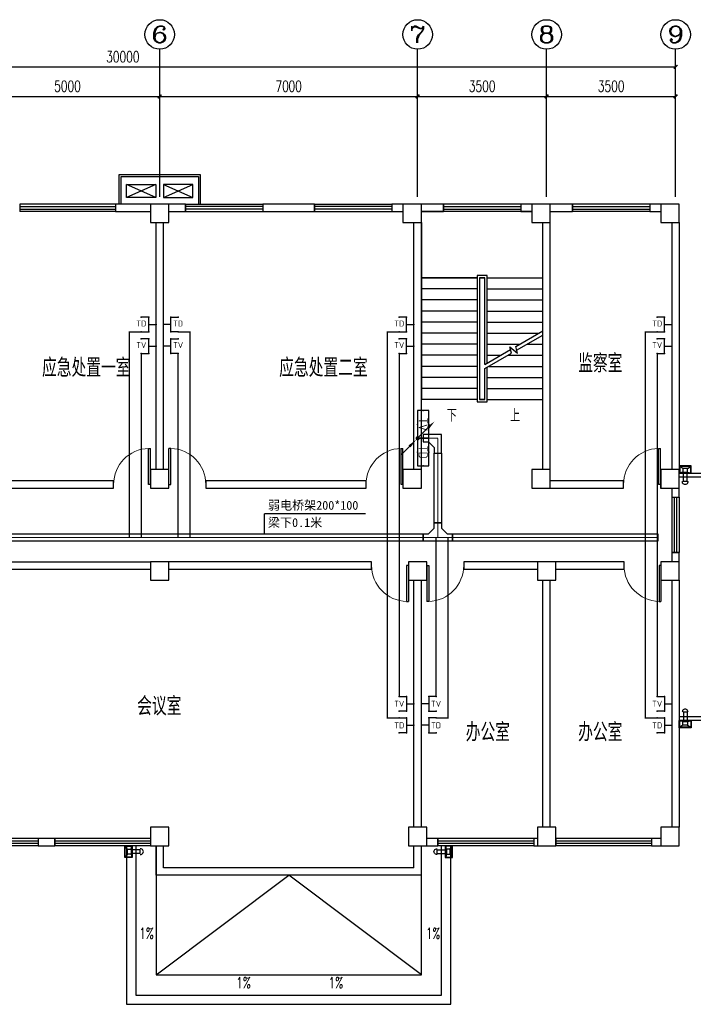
# Model space of a CAD drawing. Extents: x 427948 to 764348, y 274849 to 601549.
# Tile 185 of 212: x 717749 to 736030, y 473479 to 500180. Entities that reach past the tile are written whole.
import ezdxf
from ezdxf.enums import TextEntityAlignment as Align

# ---------------------------------------------------------------- set-up
doc = ezdxf.new("R2010")
doc.units = 0
doc.header["$LTSCALE"] = 1000
doc.header["$MEASUREMENT"] = 0
doc.layers.get('0').update_dxf_attribs({"linetype": 'CONTINUOUS'})
doc.layers.get('Defpoints').update_dxf_attribs({"linetype": 'CONTINUOUS'})
for name, color, linetype in [('AXIS', 3, 'CONTINUOUS'), ('AXIS_TEXT', 7, 'CONTINUOUS'), ('CABLETRAY', 4, 'CONTINUOUS'), ('COLUMN', 9, 'CONTINUOUS'), ('DIM_SYMB', 3, 'CONTINUOUS'), ('EQUIP-照明', 3, 'CONTINUOUS'), ('EQUIP-箱柜', 3, 'CONTINUOUS'), ('EQUIP-通讯', 3, 'CONTINUOUS'), ('LWIRE', 4, 'CONTINUOUS'), ('PUB_DIM', 3, 'CONTINUOUS'), ('PUB_TEXT', 7, 'CONTINUOUS'), ('STAIR', 3, 'CONTINUOUS'), ('WALL', 2, 'CONTINUOUS'), ('WINDOW', 4, 'CONTINUOUS'), ('WIRE-动力', 2, 'CONTINUOUS'), ('WIRE-电视', 5, 'TG_TV'), ('WIRE-网络', 6, 'TG_TD'), ('可见线', 3, 'CONTINUOUS'), ('水斗', 6, 'CONTINUOUS'), ('空调管', 8, 'CONTINUOUS')]:
    doc.layers.add(name, color=color, linetype=linetype)
doc.styles.add('_HZTXT', font='txt.shx', dxfattribs={"width": 0.8, "bigfont": 'HZTXT.shx'})
doc.styles.add('_TCH_AXIS', font='COMPLEX', dxfattribs={"bigfont": 'GBCBIG'})
doc.styles.add('_TCH_DIM', font='SIMPLEX', dxfattribs={"bigfont": 'GBCBIG'})
doc.styles.add('_TCH_DIM_T3', font='SIMPLEX', dxfattribs={"width": 0.705882, "bigfont": 'GBCBIG'})
doc.styles.add('_TEL_ATTDEF', font='GBENOR', dxfattribs={"width": 0.8, "height": 3, "bigfont": 'GBCBIG'})
doc.styles.add('_TEL_DIM', font='SIMPLEX', dxfattribs={"width": 0.8, "height": 3.5, "bigfont": 'HZTXT'})
doc.styles.add('COMPLEX', font='COMPLEX')
doc.styles.add('DIM_FONT', font='SIMPLEX.shx', dxfattribs={"width": 0.8})
doc.styles.get("Standard").update_dxf_attribs({"font": 'txt.shx'})
doc.styles.add('TG_LINETYPE', font='SIMPLEX', dxfattribs={"width": 0.8, "height": 3, "bigfont": 'HZTXT'})
doc.styles.add('宋体', font='txt', dxfattribs={"width": 0.75})
doc.linetypes.add('TG_TD', pattern='A,2,-0.78,["TD",TG_LINETYPE,S=0.1,R=0,X=-0.62,Y=-0.15],0', length=2.78)
doc.linetypes.add('TG_TV', pattern='A,2,-0.76,["TV",TG_LINETYPE,S=0.1,R=0,X=-0.6,Y=-0.15],0', length=2.8)
doc.dimstyles.new('_TCH_ARCH&&100', dxfattribs={"dimtxt": 297.5, "dimasz": 100, "dimexe": 250, "dimexo": 300, "dimgap": 126.25, "dimtad": 1, "dimdec": 0, "dimzin": 0, "dimdsep": 46, "dimtxsty": '_TCH_DIM_T3', "dimblk": 'ARCHTICK', "dimcen": 0.09, "dimclrt": 7, "dimazin": 2, "dimtfac": 1, "dimtdec": 0, "dimtix": 1, "dimtmove": 2, "dimatfit": 3, "dimfxl": 1, "dimtolj": 1, "dimtzin": 0, "dimarcsym": 0})

# ---------------------------------------------------------------- blocks, each defined once
blk = doc.blocks.new('$equip$00002701')
for p, q in [((-0.75, 0.6), (-0.75, 0)), ((0.75, 0.6), (-0.75, 0.6)), ((0.75, 0), (0.75, 0.6)), ((-0.75, 0), (0.75, 0))]:
    blk.add_line(p, q)
at = {"const_width": 0.04}
blk.add_lwpolyline([(-0.75, 0.6), (-0.75, 0), (0.75, 0), (0.75, 0.6), (-0.75, 0.6), (-0.75, 0)], dxfattribs=at)
for p in [(0, 0.6), (-0.75, 0.3), (0, 0), (0.75, 0.3)]:
    blk.add_point(p)
at = {"color": 7}
blk.add_attdef('$TEXT$', text='', height=0.5, dxfattribs=at).set_placement((0, 0.3), align=Align.MIDDLE_CENTER)
at = {"color": 7, "style": '_TEL_DIM', "flags": 1}
for tag in ['A', 'REMARK']:
    blk.add_attdef(tag, text='', height=0.00002, dxfattribs=at).set_placement((0, 0), align=Align.MIDDLE_CENTER)
blk = doc.blocks.new('$TelecSys$00000081')
for p, q in [((0.104, 0.104), (0.104, 0.104)), ((-1.15, -1.15), (-0.55, -0.55)), ((-0.104, -0.104), (-0.104, -0.104))]:
    blk.add_line(p, q)
at = {"const_width": 0.142}
blk.add_lwpolyline([(0.071, 0, 1), (-0.071, 0, 1)], format="xyb", close=True, dxfattribs=at)
blk.add_solid([(-0.62, -0.48), (-0.48, -0.62), (-0.1, -0.1)])
at = {"width": 0.8, "flags": 9}
blk.add_attdef('A', (0, 0), '', height=0.00002, rotation=180, dxfattribs=at)
blk = doc.blocks.new('$equip$00001802')
for p, q in [((-0.5, 0.499), (-0.5, 0.999)), ((0.5, 0.999), (0.5, 0.499)), ((0.5, 0.499), (-0.5, 0.499)), ((0, 0.5), (0, 0))]:
    blk.add_line(p, q)
for p in [(-0.5, 0.999), (0.5, 0.999), (-0.5, 0.499), (0, 0), (0.5, 0.499)]:
    blk.add_point(p)
at = {"color": 7, "style": '_TEL_DIM'}
blk.add_attdef('$TEXT$', text='', height=0.4, dxfattribs=at).set_placement((0, 0.999), align=Align.MIDDLE_CENTER)
at = {"color": 7, "style": '_TEL_DIM', "flags": 1}
blk.add_attdef('A', text='', height=0.00002, dxfattribs=at).set_placement((0, 0), align=Align.MIDDLE_CENTER)
blk = doc.blocks.new('$equip$00002670')
for p, q in [((-0.5, 0.499), (-0.5, 0.999)), ((0.5, 0.999), (0.5, 0.499)), ((0.5, 0.499), (-0.5, 0.499)), ((0, 0.5), (0, 0))]:
    blk.add_line(p, q)
for p in [(-0.5, 0.999), (0.5, 0.999), (-0.5, 0.499), (0, 0), (0.5, 0.499)]:
    blk.add_point(p)
at = {"color": 7, "style": '_TEL_DIM'}
blk.add_attdef('$TEXT$', text='', height=0.4, dxfattribs=at).set_placement((0, 0.999), align=Align.MIDDLE_CENTER)
at = {"color": 7, "style": '_TEL_DIM', "flags": 1}
blk.add_attdef('A', text='', height=0.000025, dxfattribs=at).set_placement((0, 0), align=Align.MIDDLE_CENTER)
blk = doc.blocks.new('$TelecSys$00000079')
for p, q in [((0.7, 0.7), (0, 0)), ((0.104, 0.104), (0.104, 0.104)), ((-0.104, -0.104), (-0.104, -0.104))]:
    blk.add_line(p, q)
at = {"const_width": 0.142}
blk.add_lwpolyline([(-0.071, 0, 1), (0.071, 0, 1)], format="xyb", close=True, dxfattribs=at)
blk.add_solid([(0.63, 0.77), (0.77, 0.63), (1.15, 1.15)])
at = {"width": 0.8, "flags": 9}
blk.add_attdef('A', (0, 0), '', height=0.00002, dxfattribs=at)
blk = doc.blocks.new('ADFGSFG')
at = {"layer": '空调管'}
for p, q in [((1422, -102), (622, 248)), ((1422, 248), (622, -102))]:
    blk.add_line(p, q, dxfattribs=at)
blk.add_lwpolyline([(622, 248), (1422, 248), (1422, -102), (622, -102), (622, 248)], dxfattribs=at)
blk = doc.blocks.new('_L1WAO')
for p, q in [((0, 180), (-320, 180)), ((-320, 180), (-320, 0)), ((-320, 0), (0, 0)), ((-224, 116), (-310, 170)), ((-10, 170), (-310, 170)), ((-310, 170), (-310, 10)), ((-310, 170), (-310, 170)), ((-224, 26), (-310, 10)), ((-310, 10), (-10, 10)), ((-310, 10), (-310, 10)), ((-96, 116), (-224, 116)), ((-224, 116), (-224, 26)), ((-224, 26), (-96, 26)), ((-96, 116), (-10, 170)), ((-96, 26), (-96, 116)), ((-96, 26), (-10, 10)), ((-10, 170), (-10, 170)), ((-10, 10), (-10, 170)), ((-10, 10), (-10, 10)), ((0, 0), (0, 180))]:
    blk.add_line(p, q)
at = {"style": 'DIM_FONT', "width": 0.8, "flags": 9}
for tag in ['XSIZE', 'YSIZE']:
    blk.add_attdef(tag, (0, 0), '', height=0.5, dxfattribs=at)
blk = doc.blocks.new('xcdsf')
at = {"layer": '水斗'}
for p, q in [((151845, -1119066), (151845, -1119386)), ((151856, -1119077), (151856, -1119376)), ((151915, -1119290), (151856, -1119376)), ((151915, -1119162), (151915, -1119290)), ((151915, -1119290), (152015, -1119290)), ((152265, -1119175), (152045, -1119175)), ((152265, -1119275), (152045, -1119275)), ((152245, -1119175), (152065, -1119175)), ((152245, -1119275), (152065, -1119275)), ((152265, -1119177), (152265, -1119277)), ((151845, -1119386), (152045, -1119386)), ((151856, -1119376), (152033, -1119376)), ((151856, -1119376), (151856, -1119376))]:
    blk.add_line(p, q, dxfattribs=at)
at = {"layer": '水斗', "extrusion": (0, 0, -1)}
blk.add_ellipse((152265, -1119227), major_axis=(86.9, 0), ratio=0.900657, start_param=4.712389, end_param=7.853982, dxfattribs=at)
at = {"layer": '水斗', "yscale": 1.110299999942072, "rotation": 90}
blk.add_blockref('_L1WAO', (152045, -1119066), dxfattribs=at)
blk = doc.blocks.new('_ArchTick')
at = {"color": 0, "linetype": 'ByBlock', "const_width": 0.4}
blk.add_lwpolyline([(-0.5, -0.5), (0.5, 0.5)], dxfattribs=at)
blk = doc.blocks.new('*D116')
at = {"layer": 'AXIS', "color": 0, "lineweight": -2}
for p, q in [((716549, 497209), (716549, 498350)), ((721549, 497209), (721549, 498350)), ((716549, 498100), (721549, 498100))]:
    blk.add_line(p, q, dxfattribs=at)
at = {"layer": 'Defpoints', "color": 0}
for p in [(721549, 498100), (716549, 496909), (721549, 496909)]:
    blk.add_point(p, dxfattribs=at)
at = {"layer": 'AXIS', "color": 0, "lineweight": -2, "xscale": 100, "yscale": 100, "zscale": 100, "rotation": 180}
blk.add_blockref('_ArchTick', (716549, 498100), dxfattribs=at)
at = {"layer": 'AXIS', "color": 0, "lineweight": -2, "xscale": 100, "yscale": 100, "zscale": 100}
blk.add_blockref('_ArchTick', (721549, 498100), dxfattribs=at)
at = {"layer": 'AXIS', "color": 7, "insert": (719049, 498375), "char_height": 297.5, "attachment_point": 5, "style": '_TCH_DIM_T3'}
blk.add_mtext('\\A1;5000', dxfattribs=at)
blk = doc.blocks.new('*D117')
at = {"layer": 'AXIS', "color": 0, "lineweight": -2}
for p, q in [((721549, 497209), (721549, 498350)), ((728549, 497209), (728549, 498350)), ((721549, 498100), (728549, 498100))]:
    blk.add_line(p, q, dxfattribs=at)
at = {"layer": 'Defpoints', "color": 0}
for p in [(728549, 498100), (721549, 496909), (728549, 496909)]:
    blk.add_point(p, dxfattribs=at)
at = {"layer": 'AXIS', "color": 0, "lineweight": -2, "xscale": 100, "yscale": 100, "zscale": 100, "rotation": 180}
blk.add_blockref('_ArchTick', (721549, 498100), dxfattribs=at)
at = {"layer": 'AXIS', "color": 0, "lineweight": -2, "xscale": 100, "yscale": 100, "zscale": 100}
blk.add_blockref('_ArchTick', (728549, 498100), dxfattribs=at)
at = {"layer": 'AXIS', "color": 7, "insert": (725049, 498375), "char_height": 297.5, "attachment_point": 5, "style": '_TCH_DIM_T3'}
blk.add_mtext('\\A1;7000', dxfattribs=at)
blk = doc.blocks.new('*D118')
at = {"layer": 'AXIS', "color": 0, "lineweight": -2}
for p, q in [((728549, 497209), (728549, 498350)), ((732049, 497209), (732049, 498350)), ((728549, 498100), (732049, 498100))]:
    blk.add_line(p, q, dxfattribs=at)
at = {"layer": 'Defpoints', "color": 0}
for p in [(732049, 498100), (728549, 496909), (732049, 496909)]:
    blk.add_point(p, dxfattribs=at)
at = {"layer": 'AXIS', "color": 0, "lineweight": -2, "xscale": 100, "yscale": 100, "zscale": 100, "rotation": 180}
blk.add_blockref('_ArchTick', (728549, 498100), dxfattribs=at)
at = {"layer": 'AXIS', "color": 0, "lineweight": -2, "xscale": 100, "yscale": 100, "zscale": 100}
blk.add_blockref('_ArchTick', (732049, 498100), dxfattribs=at)
at = {"layer": 'AXIS', "color": 7, "insert": (730299, 498375), "char_height": 297.5, "attachment_point": 5, "style": '_TCH_DIM_T3'}
blk.add_mtext('\\A1;3500', dxfattribs=at)
blk = doc.blocks.new('*D119')
at = {"layer": 'AXIS', "color": 0, "lineweight": -2}
for p, q in [((732049, 497209), (732049, 498350)), ((735549, 497209), (735549, 498350)), ((732049, 498100), (735549, 498100))]:
    blk.add_line(p, q, dxfattribs=at)
at = {"layer": 'Defpoints', "color": 0}
for p in [(735549, 498100), (732049, 496909), (735549, 496909)]:
    blk.add_point(p, dxfattribs=at)
at = {"layer": 'AXIS', "color": 0, "lineweight": -2, "xscale": 100, "yscale": 100, "zscale": 100, "rotation": 180}
blk.add_blockref('_ArchTick', (732049, 498100), dxfattribs=at)
at = {"layer": 'AXIS', "color": 0, "lineweight": -2, "xscale": 100, "yscale": 100, "zscale": 100}
blk.add_blockref('_ArchTick', (735549, 498100), dxfattribs=at)
at = {"layer": 'AXIS', "color": 7, "insert": (733799, 498375), "char_height": 297.5, "attachment_point": 5, "style": '_TCH_DIM_T3'}
blk.add_mtext('\\A1;3500', dxfattribs=at)
blk = doc.blocks.new('*D120')
at = {"layer": 'AXIS', "color": 0, "lineweight": -2}
for p, q in [((705549, 497209), (705549, 499150)), ((735549, 497209), (735549, 499150)), ((705549, 498900), (735549, 498900))]:
    blk.add_line(p, q, dxfattribs=at)
at = {"layer": 'Defpoints', "color": 0}
for p in [(735549, 498900), (705549, 496909), (735549, 496909)]:
    blk.add_point(p, dxfattribs=at)
at = {"layer": 'AXIS', "color": 0, "lineweight": -2, "xscale": 100, "yscale": 100, "zscale": 100, "rotation": 180}
blk.add_blockref('_ArchTick', (705549, 498900), dxfattribs=at)
at = {"layer": 'AXIS', "color": 0, "lineweight": -2, "xscale": 100, "yscale": 100, "zscale": 100}
blk.add_blockref('_ArchTick', (735549, 498900), dxfattribs=at)
at = {"layer": 'AXIS', "color": 7, "insert": (720549, 499175), "char_height": 297.5, "attachment_point": 5, "style": '_TCH_DIM_T3'}
blk.add_mtext('\\A1;30000', dxfattribs=at)
blk = doc.blocks.new('$TCHSYS$WIN2D')
for p, q in [((-0.5, 0.5), (0.5, 0.5)), ((-0.5, 0.5), (-0.5, -0.5)), ((0.5, 0.5), (0.5, -0.5)), ((0.5, 0.167), (-0.5, 0.167)), ((0.5, -0.167), (-0.5, -0.167)), ((-0.5, -0.5), (0.5, -0.5))]:
    blk.add_line(p, q)
blk = doc.blocks.new('_FZHK')
blk.add_lwpolyline([(-0.5, -0.5), (0.5, -0.5), (0.5, 0.5), (-0.5, 0.5)], close=True)
blk = doc.blocks.new('$DorLib2D$00000001')
for p, q in [((0.45, 0.975), (0.5, 0.975)), ((0.45, 0), (0.45, 0.975)), ((0.5, 0), (0.5, 0.975)), ((0.5, 0), (0.45, 0))]:
    blk.add_line(p, q)
at = {"lineweight": 13}
blk.add_arc((0.475, 0), 0.975, 91.4693, 180, dxfattribs=at)
blk = doc.blocks.new('_AXISO')
blk.add_circle((0, 0), 0.5)
at = {"layer": 'AXIS_TEXT', "style": 'COMPLEX', "width": 1.041667}
blk.add_attdef('A', text='', height=0.56, dxfattribs=at).set_placement((-0.25, -0.28), (0.25, -0.28), align=Align.FIT)

msp = doc.modelspace()

# ---------------------------------------------------------------- linework, layer by layer
at = {"layer": 'AXIS'}
for p, q in [((721549.4, 495380), (721549.4, 499380)), ((728549.4, 495380), (728549.4, 499380)), ((732049.4, 495380), (732049.4, 499380)), ((735549.4, 495380), (735549.4, 499380))]:
    msp.add_line(p, q, dxfattribs=at)
at = {"layer": 'CABLETRAY'}
for p, q in [((729197.7, 488928.9), (728697.7, 488928.9)), ((728697.7, 488928.9), (728697.7, 488728.9)), ((729197.7, 488428.9), (729197.7, 488928.9)), ((728697.7, 488728.9), (728847.7, 488728.9)), ((728847.7, 488728.9), (728997.7, 488578.9)), ((728997.7, 488578.9), (728997.7, 488428.9)), ((728997.7, 486536.8), (728997.7, 488428.9)), ((728997.7, 488428.9), (729197.7, 488428.9)), ((728997.7, 488428.9), (729197.7, 488428.9)), ((729197.7, 488428.9), (729197.7, 486536.8)), ((729197.7, 486536.8), (728997.7, 486536.8)), ((728997.7, 486386.8), (728997.7, 486536.8)), ((728997.7, 486536.8), (729197.7, 486536.8)), ((729197.7, 486536.8), (729197.7, 486386.8)), ((714193.7, 486236.8), (728697.7, 486236.8)), ((728697.7, 486036.8), (728697.7, 486236.8)), ((728697.7, 486236.8), (728847.7, 486236.8)), ((728697.7, 486236.8), (728697.7, 486036.8)), ((728847.7, 486236.8), (728997.7, 486386.8)), ((729197.7, 486386.8), (729347.7, 486236.8)), ((729347.7, 486236.8), (729497.7, 486236.8)), ((729497.7, 486036.8), (729497.7, 486236.8)), ((729497.7, 486236.8), (735066.5, 486236.8)), ((729497.7, 486236.8), (729497.7, 486036.8)), ((735066.5, 486236.8), (735066.5, 486036.8)), ((728697.7, 486036.8), (714193.7, 486036.8)), ((729497.7, 486036.8), (728697.7, 486036.8)), ((735066.5, 486036.8), (729497.7, 486036.8))]:
    msp.add_line(p, q, dxfattribs=at)
at = {"layer": 'DIM_SYMB'}
for points in [[(729436.9, 489728.9, 0, 0, 0), (729436.9, 494078.9, 0, 0, 0), (731161.9, 494078.9, 0, 0, 0), (731161.9, 491678.9, 80, 0, 0), (731161.9, 491378.9, 0, 0, 0)], [(731161.9, 489728.9, 0, 0, 0), (731161.9, 490778.9, 80, 0, 0), (731161.9, 491078.9, 0, 0, 0)], [(736798.8, 486492.3, 0, 0, 0), (736166.8, 487055.1, 80, 0, 0), (735942.7, 487254.6, 0, 0, 0)], [(736798.8, 482565.5, 0, 0, 0), (736166.8, 482002.7, 80, 0, 0), (735942.7, 481803.2, 0, 0, 0)], [(721190.1, 475892.3, 0, 0, 0), (721190.1, 477009.2, 80, 0, 0), (721190.1, 477309.2, 0, 0, 0)], [(728908.6, 475892.3, 0, 0, 0), (728908.6, 477009.2, 80, 0, 0), (728908.6, 477309.2, 0, 0, 0)], [(723287, 474092.2, 0, 0, 0), (722170.1, 474092.2, 80, 0, 0), (721870.1, 474092.2, 0, 0, 0)], [(726811.7, 474092.2, 0, 0, 0), (727928.6, 474092.2, 80, 0, 0), (728228.6, 474092.2, 0, 0, 0)]]:
    msp.add_lwpolyline(points, format="xyseb", dxfattribs=at)
at = {"layer": 'EQUIP-照明'}
for p in [(727134.7, 486780.9), (724390.1, 486236.8)]:
    msp.add_line(p, (724390.1, 486780.9), dxfattribs=at)
at = {"layer": 'PUB_DIM'}
for p in [(721449.4, 474278.9), (728649.4, 474278.9)]:
    msp.add_line(p, (725049.4, 476978.9), dxfattribs=at)
for points in [[(720649.4, 477778.9), (720649.4, 473478.9), (729449.4, 473478.9), (729449.4, 477778.9)], [(720899.4, 477778.9), (720899.4, 473728.9), (729199.4, 473728.9), (729199.4, 477778.9)], [(721449.4, 477778.9), (721449.4, 474278.9), (728649.4, 474278.9), (728649.4, 477778.9)]]:
    msp.add_lwpolyline(points, dxfattribs=at)
at = {"layer": 'STAIR'}
for p, q in [((731649.4, 494978.9), (728649.4, 494978.9)), ((728649.4, 494678.9), (728649.4, 493178.9)), ((731949.4, 493178.9), (731949.4, 494678.9)), ((728649.4, 493178.9), (728649.4, 489878.9)), ((730164.4, 493178.9), (728649.4, 493178.9)), ((728649.4, 493178.9), (730164.4, 493178.9)), ((730434.4, 493238.9), (730164.4, 493238.9)), ((730164.4, 493238.9), (730164.4, 489818.9)), ((730224.4, 493178.9), (730224.4, 489878.9)), ((730374.4, 493178.9), (730224.4, 493178.9)), ((730224.4, 493178.9), (730224.4, 489878.9)), ((730224.4, 493178.9), (730374.4, 493178.9)), ((730374.4, 490831.9), (730374.4, 493178.9)), ((730374.4, 490831.9), (730374.4, 493178.9)), ((730434.4, 490866.6), (730434.4, 493238.9)), ((730434.4, 493178.9), (731949.4, 493178.9)), ((730434.4, 493178.9), (731949.4, 493178.9)), ((731949.4, 491741.3), (731949.4, 493178.9)), ((730164.4, 492878.9), (728649.4, 492878.9)), ((730434.4, 492878.9), (731949.4, 492878.9)), ((730164.4, 492578.9), (728649.4, 492578.9)), ((730434.4, 492578.9), (731949.4, 492578.9)), ((730164.4, 492278.9), (728649.4, 492278.9)), ((730434.4, 492278.9), (731949.4, 492278.9)), ((730164.4, 491978.9), (728649.4, 491978.9)), ((730434.4, 491978.9), (731949.4, 491978.9)), ((730164.4, 491678.9), (728649.4, 491678.9)), ((730434.4, 491678.9), (731841.3, 491678.9)), ((731209, 491313.8), (731949.4, 491741.3)), ((731235.8, 491213.8), (731949.4, 491625.8)), ((731949.4, 489878.9), (731949.4, 491625.8)), ((730164.4, 491378.9), (728649.4, 491378.9)), ((730434.4, 491378.9), (731321.7, 491378.9)), ((731097.5, 491134), (731051.3, 491306.3)), ((731051.3, 491306.3), (731257.3, 491133.4)), ((731257.3, 491133.4), (731209, 491313.8)), ((731521.7, 491378.9), (731949.4, 491378.9)), ((730164.4, 491078.9), (728649.4, 491078.9)), ((730374.4, 490831.9), (731070.7, 491234)), ((730374.4, 490716.5), (731097.5, 491134)), ((730434.4, 491078.9), (730802.1, 491078.9)), ((731002.1, 491078.9), (731949.4, 491078.9)), ((730164.4, 490778.9), (728649.4, 490778.9)), ((730482.4, 490778.9), (731949.4, 490778.9)), ((730374.4, 489878.9), (730374.4, 490716.5)), ((730374.4, 489878.9), (730374.4, 490716.5)), ((730434.4, 489818.9), (730434.4, 490751.1)), ((730164.4, 490478.9), (728649.4, 490478.9)), ((730434.4, 490478.9), (731949.4, 490478.9)), ((730164.4, 490178.9), (728649.4, 490178.9)), ((730434.4, 490178.9), (731949.4, 490178.9)), ((730164.4, 489878.9), (728649.4, 489878.9)), ((730164.4, 489818.9), (730434.4, 489818.9)), ((730224.4, 489878.9), (730374.4, 489878.9)), ((730374.4, 489878.9), (730224.4, 489878.9)), ((730434.4, 489878.9), (731949.4, 489878.9))]:
    msp.add_line(p, q, dxfattribs=at)
at = {"layer": 'WALL'}
for p, q in [((721299.4, 495178.9), (720349.4, 495178.9)), ((720349.4, 495178.9), (720349.4, 494978.9)), ((722249.4, 495178.9), (721799.4, 495178.9)), ((722249.4, 494978.9), (722249.4, 495178.9)), ((725749.4, 495178.9), (724349.4, 495178.9)), ((724349.4, 495178.9), (724349.4, 494978.9)), ((725749.4, 494978.9), (725749.4, 495178.9)), ((728149.4, 495178.9), (727849.4, 495178.9)), ((727849.4, 495178.9), (727849.4, 494978.9)), ((729249.4, 495178.9), (728649.4, 495178.9)), ((729249.4, 494978.9), (729249.4, 495178.9)), ((731649.4, 495178.9), (731349.4, 495178.9)), ((731349.4, 495178.9), (731349.4, 494978.9)), ((732749.4, 495178.9), (732149.4, 495178.9)), ((732749.4, 494978.9), (732749.4, 495178.9)), ((735149.4, 495178.9), (734849.4, 495178.9)), ((734849.4, 495178.9), (734849.4, 494978.9)), ((720349.4, 494978.9), (721299.4, 494978.9)), ((721799.4, 494978.9), (722249.4, 494978.9)), ((724349.4, 494978.9), (725749.4, 494978.9)), ((727849.4, 494978.9), (728149.4, 494978.9)), ((728649.4, 494978.9), (729249.4, 494978.9)), ((731349.4, 494978.9), (731649.4, 494978.9)), ((732149.4, 494978.9), (732749.4, 494978.9)), ((734849.4, 494978.9), (735149.4, 494978.9)), ((721449.4, 487978.9), (721449.4, 494678.9)), ((721649.4, 487978.9), (721649.4, 494678.9)), ((728449.4, 487978.9), (728449.4, 494678.9)), ((728649.4, 487978.9), (728649.4, 494678.9)), ((731949.4, 487978.9), (731949.4, 494678.9)), ((732149.4, 487978.9), (732149.4, 494678.9)), ((735449.4, 494678.9), (735449.4, 487978.9)), ((735649.4, 494678.9), (735649.4, 487978.9)), ((720299.4, 487678.9), (716799.4, 487678.9)), ((720299.4, 487478.9), (720299.4, 487678.9)), ((727149.4, 487678.9), (722799.4, 487678.9)), ((722799.4, 487678.9), (722799.4, 487478.9)), ((727149.4, 487478.9), (727149.4, 487678.9)), ((734136.8, 487678.9), (732149.4, 487678.9)), ((734136.8, 487478.9), (734136.8, 487678.9)), ((735149.4, 487678.9), (735136.8, 487678.9)), ((735136.8, 487678.9), (735136.8, 487478.9)), ((716799.4, 487478.9), (720299.4, 487478.9)), ((722799.4, 487478.9), (727149.4, 487478.9)), ((732149.4, 487478.9), (734136.8, 487478.9)), ((735136.8, 487478.9), (735149.4, 487478.9)), ((735449.4, 487478.9), (735449.4, 487228.9)), ((735649.4, 487228.9), (735649.4, 487478.9)), ((735449.4, 487228.9), (735649.4, 487228.9)), ((735649.4, 485728.9), (735449.4, 485728.9)), ((735449.4, 485728.9), (735449.4, 485478.9)), ((735649.4, 485478.9), (735649.4, 485728.9)), ((715649.4, 485478.9), (721299.4, 485478.9)), ((727299.4, 485478.9), (721799.4, 485478.9)), ((727299.4, 485278.9), (727299.4, 485478.9)), ((731799.4, 485478.9), (729799.4, 485478.9)), ((729799.4, 485478.9), (729799.4, 485278.9)), ((734149.4, 485478.9), (732299.4, 485478.9)), ((734149.4, 485278.9), (734149.4, 485478.9)), ((715649.4, 485278.9), (721299.4, 485278.9)), ((721799.4, 485278.9), (727299.4, 485278.9)), ((729799.4, 485278.9), (731799.4, 485278.9)), ((732299.4, 485278.9), (734149.4, 485278.9)), ((728449.4, 478278.9), (728449.4, 484978.9)), ((728649.4, 478278.9), (728649.4, 484978.9)), ((731949.4, 478278.9), (731949.4, 484978.9)), ((732149.4, 478278.9), (732149.4, 484978.9)), ((735449.4, 484978.9), (735449.4, 478278.9)), ((735649.4, 484978.9), (735649.4, 478278.9)), ((718699.4, 477978.9), (718249.4, 477978.9)), ((718249.4, 477978.9), (718249.4, 477778.9)), ((718699.4, 477778.9), (718699.4, 477978.9)), ((729099.4, 477978.9), (728799.4, 477978.9)), ((729099.4, 477778.9), (729099.4, 477978.9)), ((731799.4, 477978.9), (731699.4, 477978.9)), ((731699.4, 477978.9), (731699.4, 477778.9)), ((735149.4, 477978.9), (734899.4, 477978.9)), ((734899.4, 477978.9), (734899.4, 477778.9)), ((718249.4, 477778.9), (718699.4, 477778.9)), ((721449.4, 476978.9), (721449.4, 477778.9)), ((721649.4, 477178.9), (721649.4, 477778.9)), ((728449.4, 477178.9), (728449.4, 477778.9)), ((728649.4, 476978.9), (728649.4, 477778.9)), ((728799.4, 477778.9), (729099.4, 477778.9)), ((731699.4, 477778.9), (731799.4, 477778.9)), ((734899.4, 477778.9), (735149.4, 477778.9)), ((728449.4, 477178.9), (721649.4, 477178.9)), ((728649.4, 476978.9), (721449.4, 476978.9))]:
    msp.add_line(p, q, dxfattribs=at)
at = {"layer": 'WIRE-动力', "linetype": 'Continuous', "const_width": 25}
for points in [[(728849.4, 488828.9), (729097.7, 488828.9)], [(729097.7, 488828.9), (729097.7, 486136.8)], [(706049, 486136.8), (735066.5, 486136.8)]]:
    msp.add_lwpolyline(points, dxfattribs=at)
at = {"layer": 'WIRE-电视', "linetype": 'TG_TV', "const_width": 35}
for points in [[(721049.8, 491128.9), (721049.8, 486136.8)], [(722049, 491128.9), (722049, 486136.8)], [(728049.8, 491128.9), (728049.8, 486136.8)], [(735049.8, 491128.9), (735049.8, 486136.8)], [(728049.8, 481828.9), (728049.8, 486136.8)], [(729049, 481828.9), (729049, 486136.8)], [(735049.8, 481828.9), (735049.8, 486136.8)]]:
    msp.add_lwpolyline(points, dxfattribs=at)
at = {"layer": 'WIRE-网络', "linetype": 'TG_TD', "const_width": 35}
for points in [[(721049.8, 491713.5), (720726.4, 491713.5), (720726.4, 486136.8)], [(722049, 491713.5), (722372.3, 491713.5), (722372.3, 486136.8)], [(728049.8, 491713.5), (727726.4, 491713.5), (727726.4, 486136.8)], [(735049.8, 491713.5), (734726.4, 491713.5), (734726.4, 486136.8)], [(728049.8, 481244.3), (727726.4, 481244.3), (727726.4, 486136.8)], [(729049, 481244.3), (729372.3, 481244.3), (729372.3, 486136.8)], [(735049.8, 481244.3), (734726.4, 481244.3), (734726.4, 486136.8)]]:
    msp.add_lwpolyline(points, dxfattribs=at)
at = {"layer": '可见线'}
for points in [[(720449.4, 495178.9), (720449.4, 495978.9), (721949.4, 495978.9), (722449.4, 495978.9), (722649.4, 495978.9), (722649.4, 495178.9)], [(720499.4, 495178.9), (720499.4, 495928.9), (721949.4, 495928.9), (722449.4, 495928.9), (722599.4, 495928.9), (722599.4, 495178.9)], [(735649.4, 487878.9), (738049.4, 487878.9), (738049.4, 481178.9), (735649.4, 481178.9)], [(735649.4, 487778.9), (737949.4, 487778.9), (737949.4, 481278.9), (735649.4, 481278.9)]]:
    msp.add_lwpolyline(points, dxfattribs=at)

# ---------------------------------------------------------------- block references
at = {"layer": 'AXIS'}
ref = msp.add_blockref('_AXISO', (721549.4, 499780), dxfattribs=dict(at, xscale=800, yscale=800, zscale=800))
ref.add_attrib('A', '6', dxfattribs={"layer": 'AXIS_TEXT', "height": 452.5, "style": '_TCH_AXIS', "width": 1.5}).set_placement((721323.1, 499553.7), (721775.6, 499553.7), align=Align.FIT)
ref = msp.add_blockref('_AXISO', (728549.4, 499780), dxfattribs=dict(at, xscale=800, yscale=800, zscale=800))
ref.add_attrib('A', '7', dxfattribs={"layer": 'AXIS_TEXT', "height": 452.5, "style": '_TCH_AXIS', "width": 1.5}).set_placement((728323.1, 499553.7), (728775.6, 499553.7), align=Align.FIT)
ref = msp.add_blockref('_AXISO', (732049.4, 499780), dxfattribs=dict(at, xscale=800, yscale=800, zscale=800))
ref.add_attrib('A', '8', dxfattribs={"layer": 'AXIS_TEXT', "height": 452.5, "style": '_TCH_AXIS', "width": 1.5}).set_placement((731823.1, 499553.7), (732275.6, 499553.7), align=Align.FIT)
ref = msp.add_blockref('_AXISO', (735549.4, 499780), dxfattribs=dict(at, xscale=800, yscale=800, zscale=800))
ref.add_attrib('A', '9', dxfattribs={"layer": 'AXIS_TEXT', "height": 452.5, "style": '_TCH_AXIS', "width": 1.5}).set_placement((735323.1, 499553.7), (735775.6, 499553.7), align=Align.FIT)
at = {"layer": 'COLUMN', "xscale": 500, "yscale": 500, "zscale": 500}
for p in [(721549.4, 494928.9), (728399.4, 494928.9), (731899.4, 494928.9), (735399.4, 494928.9), (721549.4, 487728.9), (728399.4, 487728.9), (731899.4, 487728.9), (735399.4, 487728.9), (721549.4, 485228.9), (728549.4, 485228.9), (732049.4, 485228.9), (735399.4, 485228.9), (721549.4, 478028.9), (728549.4, 478028.9), (732049.4, 478028.9), (735399.4, 478028.9)]:
    msp.add_blockref('_FZHK', p, dxfattribs=at)
at = {"layer": 'EQUIP-箱柜'}
ref = msp.add_blockref('$equip$00002701', (728549.4, 489203.9), dxfattribs=dict(at, xscale=500, yscale=500, zscale=500, rotation=270))
ref.add_attrib('$TEXT$', 'TV', dxfattribs={"layer": '0', "color": 7, "height": 250, "rotation": 270, "style": '_TEL_ATTDEF'}).set_placement((728699.4, 489203.9), align=Align.MIDDLE_CENTER)
ref = msp.add_blockref('$equip$00002701', (728549.4, 488453.9), dxfattribs=dict(at, xscale=500, yscale=500, zscale=500, rotation=270))
ref.add_attrib('$TEXT$', 'TD', dxfattribs={"layer": '0', "color": 7, "height": 250, "rotation": 270, "style": '_TEL_ATTDEF'}).set_placement((728699.4, 488453.9), align=Align.MIDDLE_CENTER)
at = {"layer": 'EQUIP-通讯'}
ref = msp.add_blockref('$equip$00002670', (721449.4, 491913.5), dxfattribs=dict(at, xscale=-400, yscale=400, zscale=400, rotation=90))
ref.add_attrib('$TEXT$', 'TD', dxfattribs={"layer": '0', "color": 7, "height": 160, "style": '_TEL_ATTDEF'}).set_placement((721049.8, 491940.2), align=Align.MIDDLE_CENTER)
ref = msp.add_blockref('$equip$00002670', (721649.4, 491913.5), dxfattribs=dict(at, xscale=400, yscale=400, zscale=400, rotation=270))
ref.add_attrib('$TEXT$', 'TD', dxfattribs={"layer": '0', "color": 7, "height": 160, "style": '_TEL_ATTDEF'}).set_placement((722049, 491940.2), align=Align.MIDDLE_CENTER)
ref = msp.add_blockref('$equip$00002670', (728449.4, 491913.5), dxfattribs=dict(at, xscale=-400, yscale=400, zscale=400, rotation=90))
ref.add_attrib('$TEXT$', 'TD', dxfattribs={"layer": '0', "color": 7, "height": 160, "style": '_TEL_ATTDEF'}).set_placement((728049.8, 491940.2), align=Align.MIDDLE_CENTER)
ref = msp.add_blockref('$equip$00002670', (735449.4, 491913.5), dxfattribs=dict(at, xscale=-400, yscale=400, zscale=400, rotation=90))
ref.add_attrib('$TEXT$', 'TD', dxfattribs={"layer": '0', "color": 7, "height": 160, "style": '_TEL_ATTDEF'}).set_placement((735049.8, 491940.2), align=Align.MIDDLE_CENTER)
ref = msp.add_blockref('$equip$00001802', (721449.4, 491328.9), dxfattribs=dict(at, xscale=-400, yscale=400, zscale=400, rotation=90))
ref.add_attrib('$TEXT$', 'TV', dxfattribs={"layer": '0', "color": 7, "height": 160, "style": '_TEL_ATTDEF'}).set_placement((721049.8, 491355.5), align=Align.MIDDLE_CENTER)
ref = msp.add_blockref('$equip$00001802', (721649.4, 491328.9), dxfattribs=dict(at, xscale=400, yscale=400, zscale=400, rotation=270))
ref.add_attrib('$TEXT$', 'TV', dxfattribs={"layer": '0', "color": 7, "height": 160, "style": '_TEL_ATTDEF'}).set_placement((722049, 491355.5), align=Align.MIDDLE_CENTER)
ref = msp.add_blockref('$equip$00001802', (728449.4, 491328.9), dxfattribs=dict(at, xscale=-400, yscale=400, zscale=400, rotation=90))
ref.add_attrib('$TEXT$', 'TV', dxfattribs={"layer": '0', "color": 7, "height": 160, "style": '_TEL_ATTDEF'}).set_placement((728049.8, 491355.5), align=Align.MIDDLE_CENTER)
ref = msp.add_blockref('$equip$00001802', (735449.4, 491328.9), dxfattribs=dict(at, xscale=-400, yscale=400, zscale=400, rotation=90))
ref.add_attrib('$TEXT$', 'TV', dxfattribs={"layer": '0', "color": 7, "height": 160, "style": '_TEL_ATTDEF'}).set_placement((735049.8, 491355.5), align=Align.MIDDLE_CENTER)
ref = msp.add_blockref('$equip$00001802', (728449.4, 481628.9), dxfattribs=dict(at, xscale=400, yscale=400, zscale=400, rotation=90))
ref.add_attrib('$TEXT$', 'TV', dxfattribs={"layer": '0', "color": 7, "height": 160, "style": '_TEL_ATTDEF'}).set_placement((728049.8, 481628.9), align=Align.MIDDLE_CENTER)
ref = msp.add_blockref('$equip$00001802', (728649.4, 481628.9), dxfattribs=dict(at, xscale=-400, yscale=400, zscale=400, rotation=270))
ref.add_attrib('$TEXT$', 'TV', dxfattribs={"layer": '0', "color": 7, "height": 160, "style": '_TEL_ATTDEF'}).set_placement((729049, 481628.9), align=Align.MIDDLE_CENTER)
ref = msp.add_blockref('$equip$00001802', (735449.4, 481628.9), dxfattribs=dict(at, xscale=400, yscale=400, zscale=400, rotation=90))
ref.add_attrib('$TEXT$', 'TV', dxfattribs={"layer": '0', "color": 7, "height": 160, "style": '_TEL_ATTDEF'}).set_placement((735049.8, 481628.9), align=Align.MIDDLE_CENTER)
ref = msp.add_blockref('$equip$00002670', (728449.4, 481044.3), dxfattribs=dict(at, xscale=400, yscale=400, zscale=400, rotation=90))
ref.add_attrib('$TEXT$', 'TD', dxfattribs={"layer": '0', "color": 7, "height": 160, "style": '_TEL_ATTDEF'}).set_placement((728049.8, 481044.3), align=Align.MIDDLE_CENTER)
ref = msp.add_blockref('$equip$00002670', (728649.4, 481044.3), dxfattribs=dict(at, xscale=-400, yscale=400, zscale=400, rotation=270))
ref.add_attrib('$TEXT$', 'TD', dxfattribs={"layer": '0', "color": 7, "height": 160, "style": '_TEL_ATTDEF'}).set_placement((729049, 481044.3), align=Align.MIDDLE_CENTER)
ref = msp.add_blockref('$equip$00002670', (735449.4, 481044.3), dxfattribs=dict(at, xscale=400, yscale=400, zscale=400, rotation=90))
ref.add_attrib('$TEXT$', 'TD', dxfattribs={"layer": '0', "color": 7, "height": 160, "style": '_TEL_ATTDEF'}).set_placement((735049.8, 481044.3), align=Align.MIDDLE_CENTER)
at = {"layer": 'LWIRE', "xscale": 400, "yscale": 400, "zscale": 400}
msp.add_blockref('$TelecSys$00000079', (728549.4, 488828.9), dxfattribs=at)
at = {"layer": 'LWIRE', "ltscale": 10, "xscale": 400, "yscale": 400, "zscale": 400}
msp.add_blockref('$TelecSys$00000081', (728549.4, 488828.9), dxfattribs=at)
at = {"layer": 'WALL'}
msp.add_blockref('ADFGSFG', (720025.5, 495458.5), dxfattribs=at)
at = {"layer": 'WALL', "xscale": -1}
msp.add_blockref('ADFGSFG', (723073.2, 495458.5), dxfattribs=at)
at = {"layer": 'WINDOW'}
for name, p, xscale, yscale, zscale in [('$TCHSYS$WIN2D', (719049.4, 495078.9), -2600, 200, -2600), ('$TCHSYS$WIN2D', (723299.4, 495078.9), 2100, 200, 2100), ('$TCHSYS$WIN2D', (726799.4, 495078.9), 2100, 200, 2100), ('$TCHSYS$WIN2D', (730299.4, 495078.9), -2100, 200, -2100), ('$TCHSYS$WIN2D', (733799.4, 495078.9), -2100, 200, -2100), ('$DorLib2D$00000001', (720799.4, 487578.9), 1000, 1000, 1000), ('$DorLib2D$00000001', (722299.4, 487578.9), -1000, 1000, -1000), ('$DorLib2D$00000001', (727649.4, 487578.9), 1000, 1000, 1000), ('$DorLib2D$00000001', (734636.8, 487578.9), 1000, 1000, 1000), ('$DorLib2D$00000001', (727799.4, 485378.9), 1000, -1000, 1000), ('$DorLib2D$00000001', (729299.4, 485378.9), -1000, -1000, -1000), ('$DorLib2D$00000001', (734649.4, 485378.9), 1000, -1000, 1000)]:
    msp.add_blockref(name, p, dxfattribs=dict(at, xscale=xscale, yscale=yscale, zscale=zscale))
at = {"layer": 'WINDOW', "yscale": -200}
for p, xscale, zscale, rotation in [((735549.4, 486478.9), 1500, 1500, 270), ((716949.4, 477878.9), 2600, 2600, 180), ((719999.4, 477878.9), 2600, 2600, 180), ((730399.4, 477878.9), 2600, 2600, 180), ((733599.4, 477878.9), 2600, 2600, 180)]:
    msp.add_blockref('$TCHSYS$WIN2D', p, dxfattribs=dict(at, xscale=xscale, zscale=zscale, rotation=rotation))
at = {"layer": '水斗'}
for p, rotation in [((1855035.6, 639923.4), 270), ((881343.9, -641607.3), 180)]:
    msp.add_blockref('xcdsf', p, dxfattribs=dict(at, rotation=rotation))
at = {"layer": '水斗', "xscale": -1}
for p, rotation in [((1855035.6, 329134.3), 270), ((568754.9, -641607.3), 180)]:
    msp.add_blockref('xcdsf', p, dxfattribs=dict(at, rotation=rotation))

# ---------------------------------------------------------------- texts
at = {"layer": 'EQUIP-照明', "style": '宋体'}
for s, p in [('弱电桥架200*100', (724487.2, 486890.3)), ('梁下0.1米', (724487.2, 486421.9))]:
    msp.add_text(s, height=240, dxfattribs=at).set_placement(p)
at = {"layer": 'PUB_TEXT'}
for s, height, style, width, p in [('应急处置一室', 500, '_HZTXT', 0.8, (718356.9, 490492.7)), ('应急处置二室', 500, '_HZTXT', 0.8, (724792.2, 490492.7)), ('监察室', 500, '_HZTXT', 0.8, (732905.8, 490611.7)), ('会议室', 500, '_HZTXT', 0.8, (720937.3, 481314.6)), ('办公室', 500, '_HZTXT', 0.8, (729854.1, 480608.7)), ('办公室', 500, '_HZTXT', 0.8, (732905.8, 480608.7)), ('1%%%', 297.5, '_TCH_DIM', 0.705882, (720990.9, 475255.1)), ('1%%%', 297.5, '_TCH_DIM', 0.705882, (728767.8, 475255.1)), ('1%%%', 297.5, '_TCH_DIM', 0.705882, (723626.8, 473914.2)), ('1%%%', 297.5, '_TCH_DIM', 0.705882, (726131.9, 473914.2))]:
    msp.add_text(s, height=height, dxfattribs=dict(at, style=style, width=width)).set_placement(p)
at = {"layer": 'PUB_TEXT', "style": '_TCH_DIM'}
for s, p in [('下', (729341.9, 489278.8)), ('上', (731057.6, 489278.8))]:
    msp.add_text(s, height=337.6, dxfattribs=at).set_placement(p)

# ---------------------------------------------------------------- dimensions: what is measured, and where the dimension line sits
at = {"layer": 'AXIS'}
for p1, p2, distance, picture, middle in [((705549.4, 496909.3), (735549.4, 496909.3), 1990.6, '*D120', (720549.4, 499174.9)), ((716549.4, 496909.3), (721549.4, 496909.3), 1190.6, '*D116', (719049.4, 498374.9)), ((721549.4, 496909.3), (728549.4, 496909.3), 1190.6, '*D117', (725049.4, 498374.9)), ((728549.4, 496909.3), (732049.4, 496909.3), 1190.6, '*D118', (730299.4, 498374.9)), ((732049.4, 496909.3), (735549.4, 496909.3), 1190.6, '*D119', (733799.4, 498374.9))]:
    dim = msp.add_aligned_dim(p1=p1, p2=p2, distance=distance, dimstyle='_TCH_ARCH&&100', dxfattribs=at)
    dim.commit()
    dim.dimension.update_dxf_attribs({"geometry": picture, "text_midpoint": middle})

doc.saveas('drawing.dxf')
